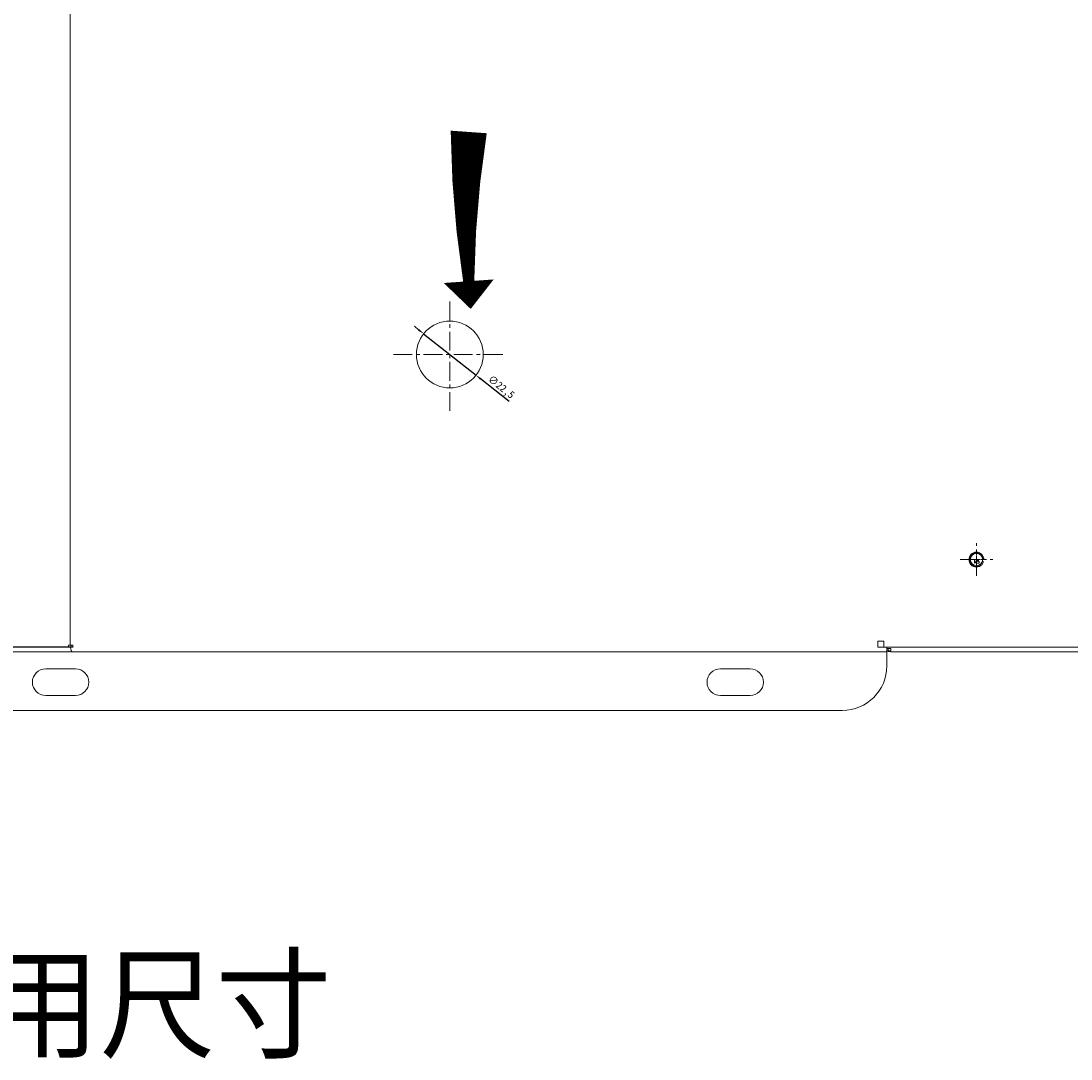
# Model space of a CAD drawing. Header units: millimetres. Extents: x 7284 to 21933, y -3393 to -31.
# Tile 7 of 60: x 8431 to 8785, y -1112 to -763. Entities that reach past the tile are written whole.
import ezdxf

# ---------------------------------------------------------------- set-up
doc = ezdxf.new("R2010")
doc.units = ezdxf.units.MM
doc.header["$PDSIZE"] = -1
doc.linetypes.add('CENTER', pattern=[10.16, 6.35, -1.27, 1.27, -1.27])
doc.linetypes.add('HIDDEN', pattern=[1.905, 1.27, -0.635])
doc.layers.add('1', color=7, linetype='Continuous', true_color=0xffffff)
doc.layers.add('60', color=7, linetype='Continuous', true_color=0xffffff)
doc.layers.add('dim', color=84, linetype='Continuous', lineweight=9)
doc.layers.add('screw', color=33, linetype='Continuous', lineweight=13)
doc.styles.add('TXT', font='txt.shx', dxfattribs={"bigfont": 'gbcbig.shx'})
doc.dimstyles.new('ISO-25', dxfattribs={"dimtxt": 2.5, "dimasz": 2.5, "dimexe": 1.25, "dimexo": 0.625, "dimtad": 1, "dimtxsty": 'Standard', "dimcen": 2.5, "dimadec": 0, "dimazin": 0, "dimtfac": 1, "dimtmove": 0, "dimatfit": 3, "dimfxl": 1, "dimarcsym": 0})

# ---------------------------------------------------------------- blocks, each defined once
blk = doc.blocks.new('screw_m5_g')
at = {"layer": 'screw', "color": 1, "linetype": 'CENTER', "ltscale": 0.1}
for p, q in [((-2.75, 0), (2.75, 0)), ((0, -2.75), (0, 2.75))]:
    blk.add_line(p, q, dxfattribs=at)
at = {"layer": 'screw', "color": 33, "linetype": 'HIDDEN', "ltscale": 2.54}
blk.add_circle((0, 0), 2.1, dxfattribs=at)
at = {"layer": 'screw', "color": 92, "linetype": 'HIDDEN', "ltscale": 2.54}
blk.add_arc((0, 0), 2.5, 270, 180, dxfattribs=at)
at = {"layer": 'screw', "color": 6, "style": 'TXT'}
blk.add_text('M5', height=1, dxfattribs=at).set_placement((-0.85, -1.25))
blk = doc.blocks.new('*D144')
at = {"layer": 'Defpoints', "color": 0, "transparency": 16777216}
for p in [(8566.79, -867.91), (8584.41, -881.91)]:
    blk.add_point(p, dxfattribs=at)
at = {"layer": 'dim', "color": 0, "linetype": 'Continuous', "lineweight": -2, "transparency": 16777216}
for p, q in [((8565.22, -866.67), (8563.66, -865.42)), ((8566.79, -867.91), (8584.41, -881.91)), ((8595.52, -890.73), (8585.97, -883.15))]:
    blk.add_line(p, q, dxfattribs=at)
at = {"layer": 'dim', "color": 0, "transparency": 16777216}
for points in [[(8565.43, -866.41), (8565.01, -866.93), (8566.79, -867.91)], [(8586.18, -882.89), (8585.77, -883.41), (8584.41, -881.91)]]:
    blk.add_solid(points, dxfattribs=at)
at = {"layer": 'dim', "color": 0, "transparency": 16777216, "insert": (8592.75, -886.03), "char_height": 2.5, "attachment_point": 5, "rotation": 321.5423}
blk.add_mtext('∅22,5', dxfattribs=at)

msp = doc.modelspace()

# ---------------------------------------------------------------- linework, layer by layer
at = {"layer": '1', "color": 1, "linetype": 'CENTER', "lineweight": 13}
for p, q in [((8575.597, -893.909), (8575.597, -855.909)), ((8556.597, -874.909), (8594.597, -874.909)), ((8752.789, -949.409), (8752.789, -938.409)), ((8747.289, -943.909), (8758.289, -943.909))]:
    msp.add_line(p, q, dxfattribs=at)
at = {"layer": '60', "color": 7, "linetype": 'Continuous', "lineweight": 13}
for p, q in [((8447.907, -505.109), (8447.907, -972.709)), ((8722.639, -974.909), (8448.696, -974.909))]:
    msp.add_line(p, q, dxfattribs=at)
at = {"layer": '60', "color": 7, "linetype": 'Continuous', "lineweight": 18}
for p, q in [((8752.789, -946.409), (8752.789, -946.259)), ((8755.139, -943.909), (8755.289, -943.909)), ((8719.639, -972.709), (8719.639, -971.409)), ((8721.639, -971.409), (8719.639, -971.409)), ((8721.639, -973.409), (8721.639, -971.409)), ((8447.948, -973.409), (8117.753, -973.409)), ((8447.278, -973.309), (8118.566, -973.309)), ((8119.839, -974.909), (8448.698, -974.909)), ((8448.698, -972.709), (8447.297, -972.709)), ((8448.808, -973.409), (8447.948, -973.409)), ((8448.698, -974.909), (8722.639, -974.909)), ((8719.639, -972.709), (8719.639, -973.409)), ((8721.639, -973.409), (8719.639, -973.409)), ((8721.639, -973.409), (8801.839, -973.409)), ((8722.639, -973.409), (8722.639, -974.909)), ((8724.039, -973.871), (8722.639, -973.871)), ((8722.639, -974.909), (8722.639, -975.909)), ((8723.139, -973.867), (8723.139, -973.916)), ((8723.139, -974.578), (8723.139, -973.916)), ((8724.039, -974.578), (8723.139, -974.578)), ((8723.139, -974.578), (8723.139, -974.795)), ((8799.639, -974.909), (8723.839, -974.909)), ((8724.039, -974.578), (8724.039, -973.871)), ((8722.639, -979.659), (8722.639, -975.909)), ((8439.639, -980.659), (8449.639, -980.659)), ((8666.639, -980.659), (8676.639, -980.659)), ((8449.639, -989.659), (8439.639, -989.659)), ((8676.639, -989.659), (8666.639, -989.659)), ((8135.639, -994.659), (8707.639, -994.659))]:
    msp.add_line(p, q, dxfattribs=at)
at = {"layer": '60', "color": 6, "linetype": 'Continuous', "lineweight": 18}
msp.add_circle((8575.597, -874.909), 11.25, dxfattribs=at)
at = {"layer": '60', "color": 7, "linetype": 'Continuous', "lineweight": 18}
msp.add_circle((8752.789, -943.909), 2.1, dxfattribs=at)
for centre, radius, start, end in [((8752.789, -943.909), 2.5, 0, 270), ((8752.789, -943.909), 2.35, 0, 270), ((8723.839, -972.709), 2.2, 236.94427, 251.447), ((8723.839, -972.709), 2.2, 251.447, 270), ((8439.639, -985.159), 4.5, 90, 270), ((8449.639, -985.159), 4.5, 270, 90), ((8666.639, -985.159), 4.5, 90, 270), ((8676.639, -985.159), 4.5, 270, 90), ((8707.639, -979.659), 15, 270, 0)]:
    msp.add_arc(centre, radius, start, end, dxfattribs=at)
msp.add_ellipse((8448.698, -972.709), major_axis=(0, -2.2), ratio=0.359629, start_param=5.0362, end_param=6.2831853, dxfattribs=at)
for points, knots in [([(8447.297, -972.709), (8447.285, -972.81), (8447.278, -972.91), (8447.274, -973.036), (8447.273, -973.061), (8447.273, -973.111), (8447.273, -973.186), (8447.275, -973.26), (8447.278, -973.309)], [0, 0, 0, 0, 0.5, 0.5, 0.625, 0.625, 0.75, 1, 1, 1, 1]), ([(8447.278, -973.309), (8447.368, -973.309), (8447.457, -973.309), (8447.588, -973.309), (8447.631, -973.309), (8447.716, -973.309), (8447.758, -973.309), (8447.84, -973.309), (8447.88, -973.309), (8447.937, -973.309), (8447.956, -973.309), (8447.993, -973.309), (8448.011, -973.309), (8448.063, -973.309), (8448.095, -973.309), (8448.153, -973.309), (8448.178, -973.309), (8448.2, -973.309)], [0, 0, 0, 0, 0.25, 0.25, 0.375, 0.375, 0.5, 0.5, 0.625, 0.625, 0.6875, 0.6875, 0.75, 0.75, 0.875, 0.875, 1, 1, 1, 1]), ([(8448.252, -972.709), (8448.23, -972.77), (8448.213, -972.829), (8448.197, -972.902), (8448.194, -972.916), (8448.189, -972.945), (8448.187, -972.959), (8448.181, -973.001), (8448.178, -973.028), (8448.172, -973.106), (8448.173, -973.154), (8448.179, -973.208), (8448.18, -973.219), (8448.183, -973.239), (8448.185, -973.249), (8448.19, -973.277), (8448.195, -973.294), (8448.2, -973.309)], [0, 0, 0, 0, 0.25, 0.25, 0.3125, 0.3125, 0.375, 0.375, 0.5, 0.5, 0.75, 0.75, 0.8125, 0.8125, 0.875, 0.875, 1, 1, 1, 1]), ([(8448.808, -973.409), (8448.789, -973.295), (8448.771, -973.18), (8448.735, -972.947), (8448.717, -972.829), (8448.698, -972.709)], [0, 0, 0, 0, 0.5, 0.5, 1, 1, 1, 1])]:
    msp.add_open_spline(points, degree=3, knots=knots, dxfattribs=at)
at = {"layer": 'dim', "color": 1}
msp.add_lwpolyline([(8582.617, -859.59, 0, 16.838, 0), (8581.95, -850.26, 3.742, 12.161, -0.0356927), (8581.95, -800.033, 12.161, 12.161, -0.0356927)], format="xyseb", dxfattribs=at)

# ---------------------------------------------------------------- block references
at = {"layer": 'screw'}
msp.add_blockref('screw_m5_g', (8752.789, -943.909), dxfattribs=at)

# ---------------------------------------------------------------- texts
at = {"layer": 'dim', "color": 6, "insert": (8079.111, -1078.473), "char_height": 30, "width": 1055.10885, "attachment_point": 1}
msp.add_mtext('2025-11-3只做此通用尺寸', dxfattribs=at)

# ---------------------------------------------------------------- dimensions: what is measured, and where the dimension line sits
at = {"layer": 'dim', "color": 6}
dim = msp.add_diameter_dim_2p(p1=(8566.788, -867.912), p2=(8584.407, -881.906), dimstyle='ISO-25', override={"dimasz": 2, "dimexe": 0.49975, "dimexo": 0, "dimgap": 0.49975, "dimadec": 2, "dimazin": 2, "dimtzin": 0, "dimarcsym": 1}, dxfattribs=at)
dim.commit()
dim.dimension.update_dxf_attribs({"geometry": '*D144', "text_midpoint": (8592.747, -886.028)})

doc.saveas('drawing.dxf')
